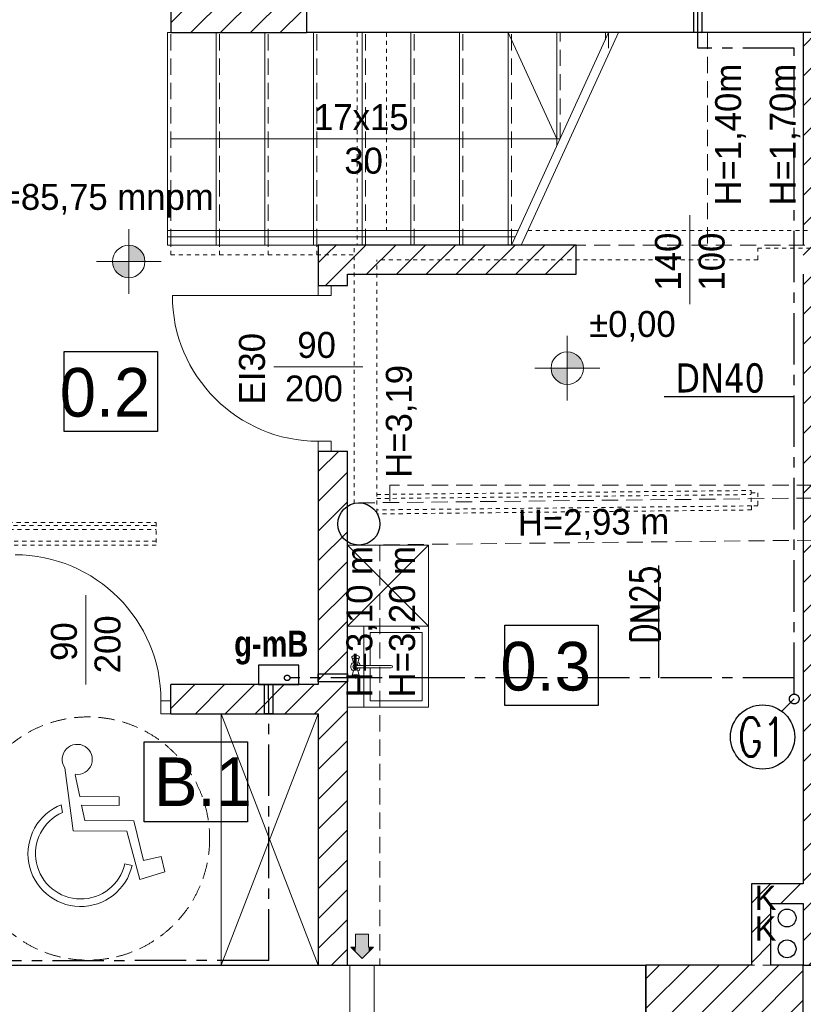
# Model space of a CAD drawing. Extents: x -220425 to -32551, y -64521 to 77206.
# Tile 26 of 59: x -177633 to -172802, y -3767 to 2305. Entities that reach past the tile are written whole.
import ezdxf
from ezdxf.enums import TextEntityAlignment as Align
from ezdxf.lldxf.tags import DXFTag

# ---------------------------------------------------------------- set-up
doc = ezdxf.new("R2010")
doc.units = 0
doc.header["$MEASUREMENT"] = 0
for name, pattern in [('Hidden Line', [50, 25, -25]), ('Krawędzie ukryte', [150, 100, -50]), ('MITTE', [50.8, 31.75, -6.35, 6.35, -6.35])]:
    doc.linetypes.add(name, pattern=pattern)
for name, color, linetype in [('#op-kan-san', 3, 'Continuous'), ('#opisy', 252, 'Continuous'), ('_ARMATURA', 6, 'Continuous'), ('_MK_opis gazu', 3, 'Continuous'), ('Drzwi ArchiCAD', 7, 'Continuous')]:
    doc.layers.add(name, color=color, linetype=linetype)
for name, color, linetype, lineweight, true_color in [('Arch balustrady_Nr_Pióra__3', 7, 'Continuous', 18, 0xff6600), ('Arch drzwi_Nr_Pióra__4', 7, 'Continuous', 9, 0x029e21), ('Arch okna_Nr_Pióra__4', 7, 'Continuous', 9, 0x029e21), ('Arch schody_Nr_Pióra__25', 7, 'Continuous', 13, 0x40a5ff), ('Arch wyposarzenie_Nr_Pióra__2', 7, 'Continuous', 13, 0x7f7f7f), ('Arch wyposazenie_Nr_Pióra__9', 7, 'Continuous', 13, 0x3dad99)]:
    doc.layers.add(name, color=color, linetype=linetype, lineweight=lineweight, true_color=true_color)
for name, color, linetype, lineweight in [('Arch IS_Nr_Pióra__52', 34, 'Continuous', 25), ('Arch kominy_Nr_Pióra__1', 7, 'Continuous', 25), ('Arch kominy_Nr_Pióra__21', 7, 'Continuous', 9), ('Arch opisy_Nr_Pióra__21', 7, 'Continuous', 9), ('Arch ściany nośne_Nr_Pióra__21', 7, 'Continuous', 9), ('Arch ściany nośne_Nr_Pióra__27', 7, 'Continuous', 30), ('Drzwi ArchiCAD_Nr_Pióra__27', 7, 'Continuous', 30), ('Drzwi ArchiCAD_Nr_Pióra__5', 7, 'Continuous', 13), ('INWENT OPISY_Nr_Pióra__52', 34, 'Continuous', 25), ('INWENT RZĘDNE_Nr_Pióra__21', 7, 'Continuous', 9), ('INWENT WYMIARY_Nr_Pióra__21', 7, 'Continuous', 9), ('INWENT wyposarzenie_Nr_Pióra__21', 7, 'Continuous', 9), ('INWENT. DRZWI_Nr_Pióra__101', 8, 'Continuous', 13), ('INWENT.ŚCIANY_Nr_Pióra__1', 7, 'Continuous', 25), ('INWENT.ŚCIANY_Nr_Pióra__101', 8, 'Continuous', 13), ('IS_Zimna_woda', 5, 'SOLID', 30), ('Istniejące schody_Nr_Pióra__101', 8, 'Continuous', 13), ('Istniejące schody_Nr_Pióra__21', 7, 'Continuous', 9), ('Istniejące schody_Nr_Pióra__5', 7, 'Continuous', 13), ('Istniejące stropy_Nr_Pióra__5', 7, 'Continuous', 13)]:
    doc.layers.add(name, color=color, linetype=linetype, lineweight=lineweight)
doc.styles.add('GENERATED_STYLE_2', font='txt')
doc.styles.add('GENERATED_STYLE_4', font='txt')
doc.styles.add('GENERATED_STYLE_6', font='txt')
doc.styles.add('GLOWNE', font='verdana.ttf')
doc.styles.add('ROMANS', font='romans.shx', dxfattribs={"width": 0.85, "height": 0.11})
doc.styles.get("Standard").update_dxf_attribs({"font": 'txt', "bigfont": 'BIGFONT.SHX'})
tags = doc.linetypes.add('SOLID', pattern=[10, 10, 0]).pattern_tags.tags
tags[6:7] = [DXFTag(74, 4), DXFTag(75, 0), DXFTag(340, '0'), DXFTag(46, 0.0), DXFTag(50, 0.0), DXFTag(44, 0.0), DXFTag(45, 0.0)]
tags[4:5] = [DXFTag(74, 4), DXFTag(75, 0), DXFTag(340, '0'), DXFTag(46, 0.0), DXFTag(50, 0.0), DXFTag(44, 0.0), DXFTag(45, 0.0)]
pattern_1 = [(45, (197252.38, 10015.15), (-91.92388, 91.92388), [])]

# ---------------------------------------------------------------- blocks, each defined once
blk = doc.blocks.new('A$C68B6B573')
at = {"layer": 'Arch ściany nośne_Nr_Pióra__21', "linetype": 'Continuous'}
h = blk.add_hatch(dxfattribs=at)
h.set_pattern_fill('Common_Brick', color=252, style=0, pattern_type=2)
h.set_pattern_definition(pattern_1)
h.paths.add_polyline_path([(21390, 12520), (21360, 12520), (21360, 12240), (21390, 12240)], flags=0)
h = blk.add_hatch(dxfattribs=at)
h.set_pattern_fill('Common_Brick', color=252, style=0, pattern_type=2)
h.set_pattern_definition(pattern_1)
h.paths.add_polyline_path([(21360, 12480), (20550, 12480), (20550, 12240), (21360, 12240)], flags=0)
h = blk.add_hatch(dxfattribs=at)
h.set_pattern_fill('Common_Brick', color=252, style=0, pattern_type=2)
h.set_pattern_definition(pattern_1)
h.paths.add_polyline_path([(24450, 12240), (24450, 6490), (24630, 6490), (24630, 12240)], flags=0)
h = blk.add_hatch(dxfattribs=at)
h.set_pattern_fill('Common_Brick', color=252, style=0, pattern_type=2)
h.set_pattern_definition(pattern_1)
h.paths.add_polyline_path([(21460, 10930), (21460, 10680), (21540, 10680), (21640, 10680), (21640, 10750)], flags=0)
h = blk.add_hatch(dxfattribs=at)
h.set_pattern_fill('Common_Brick', color=252, style=0, pattern_type=2)
h.set_pattern_definition(pattern_1)
h.paths.add_polyline_path([(23050, 10750), (23050, 10930), (21460, 10930), (21640, 10750)], flags=0)
h = blk.add_hatch(dxfattribs=at)
h.set_pattern_fill('Common_Brick', color=252, style=0, pattern_type=2)
h.set_pattern_definition(pattern_1)
h.paths.add_polyline_path([(21460, 6490), (21640, 6490), (21640, 9660), (21540, 9660), (21460, 9660)], flags=0)
h = blk.add_hatch(dxfattribs=at)
h.set_pattern_fill('Common_Brick', color=252, style=0, pattern_type=2)
h.set_pattern_definition(pattern_1)
h.paths.add_polyline_path([(21460, 8220), (20550, 8220), (20550, 8120), (20550, 8040), (21460, 8040)], flags=0)
h = blk.add_hatch(dxfattribs=at)
h.set_pattern_fill('Common_Brick', color=252, style=0, pattern_type=2)
h.set_pattern_definition(pattern_1)
h.paths.add_polyline_path([(24130, 6990), (24130, 6490), (24250, 6490), (24250, 6870)], flags=0)
h = blk.add_hatch(dxfattribs=at)
h.set_pattern_fill('Common_Brick', color=252, style=0, pattern_type=2)
h.set_pattern_definition(pattern_1)
h.paths.add_polyline_path([(24450, 6990), (24130, 6990), (24250, 6870), (24450, 6870)], flags=0)
h = blk.add_hatch(dxfattribs=at)
h.set_pattern_fill('Common_Brick', color=252, style=0, pattern_type=2)
h.set_pattern_definition(pattern_1)
h.paths.add_polyline_path([(23480, 6070), (24450, 6070), (24450, 6490), (23480, 6490)], flags=0)
at = {"layer": 'INWENT RZĘDNE_Nr_Pióra__21', "linetype": 'Continuous'}
for points in [[(20291.4, 10828.6), (20391.4, 10828.6), (20383.8, 10866.9), (20362.1, 10899.3), (20329.6, 10921), (20291.4, 10928.6)], [(20291.4, 10828.6), (20191.4, 10828.6), (20199, 10790.3), (20220.7, 10757.9), (20253.1, 10736.2), (20291.4, 10728.6)], [(22994.8, 10170.9), (23094.8, 10170.9), (23087.2, 10209.2), (23065.5, 10241.6), (23033.1, 10263.3), (22994.8, 10270.9)], [(22994.8, 10170.9), (22894.8, 10170.9), (22902.4, 10132.6), (22924.1, 10100.2), (22956.5, 10078.5), (22994.8, 10070.9)]]:
    blk.add_hatch(color=252, dxfattribs=at).paths.add_polyline_path(points, flags=0)
at = {"color": 252}
for p, q in [((19892.4, 9779.9), (19892.4, 10274)), ((19892.4, 10274), (20468.4, 10274)), ((20468.4, 10274), (20468.4, 9779.9)), ((20468.4, 9779.9), (19892.4, 9779.9)), ((22608.9, 8091), (22608.9, 8585.1)), ((22608.9, 8585.1), (23184.9, 8585.1)), ((23184.9, 8585.1), (23184.9, 8091)), ((23184.9, 8091), (22608.9, 8091)), ((20387.2, 7373.1), (20387.2, 7867.3)), ((20387.2, 7867.3), (21022.5, 7867.3)), ((21022.5, 7867.3), (21022.5, 7373.1)), ((21022.5, 7373.1), (20387.2, 7373.1))]:
    blk.add_line(p, q, dxfattribs=at)
at = {"layer": 'Arch balustrady_Nr_Pióra__3', "color": 252, "linetype": 'Continuous'}
for p, q in [((20530, 11020), (22691.2, 11020)), ((20530, 10980), (22672.9, 10980))]:
    blk.add_line(p, q, dxfattribs=at)
at = {"layer": 'Arch IS_Nr_Pióra__52', "color": 252, "linetype": 'Continuous'}
for centre in [(24350, 6780), (24350, 6590)]:
    blk.add_circle(centre, 55, dxfattribs=at)
at = {"layer": 'Arch kominy_Nr_Pióra__1', "color": 252, "linetype": 'Continuous'}
for points in [[(21730, 6530), (21690, 6680), (21730, 6680)], [(21690, 6570), (21690, 6680), (21730, 6530)], [(21770, 6570), (21730, 6680), (21770, 6680)], [(21730, 6530), (21730, 6680), (21770, 6570)], [(21690, 6570), (21660, 6600), (21690, 6600)], [(21770, 6570), (21770, 6600), (21800, 6600)]]:
    blk.add_solid(points, dxfattribs=at)
at = {"layer": 'Arch kominy_Nr_Pióra__21', "color": 252, "linetype": 'Continuous'}
for p, q in [((21690, 6680), (21690, 6600)), ((21770, 6680), (21690, 6680)), ((21770, 6680), (21770, 6600)), ((21730, 6530), (21660, 6600)), ((21690, 6600), (21660, 6600)), ((21800, 6600), (21730, 6530)), ((21770, 6600), (21800, 6600)), ((21655, 6070), (21655, 6490)), ((21805, 6490), (21655, 6490)), ((21805, 6070), (21805, 6490))]:
    blk.add_line(p, q, dxfattribs=at)
at = {"layer": 'Arch okna_Nr_Pióra__4', "color": 252, "linetype": 'Continuous'}
for p, q in [((23750, 11115), (23750, 10565)), ((21735, 10180), (21185, 10180)), ((20025.7, 8770), (20025.7, 8220))]:
    blk.add_line(p, q, dxfattribs=at)
at = {"layer": 'Arch opisy_Nr_Pióra__21', "color": 252, "linetype": 'Continuous'}
for p, q in [((19892.4, 9779.9), (19892.4, 10274)), ((19892.4, 10274), (20468.4, 10274)), ((20468.4, 10274), (20468.4, 9779.9)), ((20468.4, 9779.9), (19892.4, 9779.9)), ((22608.9, 8091), (22608.9, 8585.1)), ((22608.9, 8585.1), (23184.9, 8585.1)), ((23184.9, 8585.1), (23184.9, 8091)), ((23184.9, 8091), (22608.9, 8091)), ((20387.2, 7373.1), (20387.2, 7867.3)), ((20387.2, 7867.3), (21022.5, 7867.3)), ((21022.5, 7867.3), (21022.5, 7373.1)), ((21022.5, 7373.1), (20387.2, 7373.1))]:
    blk.add_line(p, q, dxfattribs=at)
at = {"layer": 'Arch opisy_Nr_Pióra__21', "color": 252, "linetype": 'Krawędzie ukryte'}
blk.add_circle((20040, 7270), 750, dxfattribs=at)
at = {"layer": 'Arch schody_Nr_Pióra__25', "color": 252, "linetype": 'Continuous'}
for p, q in [((20530, 12240), (20550, 12240)), ((20530, 10930), (20530, 12240)), ((20830, 10930), (20830, 12240)), ((21130, 10930), (21130, 12240)), ((21430, 10930), (21430, 12240)), ((21730, 10930), (21730, 12240)), ((22030, 10930), (22030, 12240)), ((22330, 10930), (22330, 12240)), ((22630, 10930), (22630, 12240)), ((22930, 11541.3), (22930, 12240)), ((23230, 12196.3), (23230, 12240)), ((20530, 10930), (20550, 10930))]:
    blk.add_line(p, q, dxfattribs=at)
at = {"layer": 'Arch wyposarzenie_Nr_Pióra__2', "color": 252, "linetype": 'Continuous'}
for p, q in [((19896.3, 7707), (19948.4, 7317.9)), ((19989.2, 7529), (19961.6, 7663.9)), ((19875.5, 7478.4), (19881.8, 7430.7)), ((20232.7, 7528), (19989.2, 7529)), ((20000.1, 7475.7), (20232.5, 7474.8)), ((20019.5, 7380.5), (20000.1, 7475.7)), ((20232.5, 7474.8), (20232.7, 7528)), ((20322.6, 7379.3), (20019.5, 7380.5)), ((20382.7, 7134.8), (20322.6, 7379.3)), ((19948.4, 7317.9), (20279.1, 7316.5)), ((20279.1, 7316.5), (20360.5, 7017.3)), ((20312.1, 7104.1), (20266.8, 7114.4)), ((20491, 7158.4), (20382.7, 7134.8)), ((20514.2, 7063.9), (20491, 7158.4)), ((20360.5, 7017.3), (20514.2, 7063.9))]:
    blk.add_line(p, q, dxfattribs=at)
for centre, major_axis, start_param, end_param in [((19973.8, 7758.2), (92.9, 0), 4.583801, 10.008202), ((19995.1, 7176.1), (325.1, 0), 1.947533, 6.059917), ((19995.1, 7176.1), (278.7, 0), 1.989195, 6.059917)]:
    blk.add_ellipse(centre, major_axis=major_axis, ratio=0.999933, start_param=start_param, end_param=end_param, dxfattribs=at)
at = {"layer": 'Arch wyposazenie_Nr_Pióra__9', "color": 252, "linetype": 'Continuous'}
for p, q in [((21460, 6490), (20860, 8040)), ((21460, 8040), (20860, 6490)), ((20860, 8040), (20860, 6490))]:
    blk.add_line(p, q, dxfattribs=at)
at = {"layer": 'Arch ściany nośne_Nr_Pióra__27', "color": 252, "linetype": 'Continuous'}
for p, q in [((21390, 12240), (21390, 12520)), ((20550, 12480), (20550, 12240)), ((20550, 12240), (21360, 12240)), ((21360, 12240), (21390, 12240)), ((24630, 12240), (24450, 12240)), ((24450, 12240), (24450, 10930)), ((21460, 10930), (21460, 10680)), ((23050, 10930), (21460, 10930)), ((21640, 10680), (21640, 10750)), ((21640, 10750), (23050, 10750)), ((24450, 10750), (24450, 6990)), ((21460, 10680), (21540, 10680)), ((21540, 10680), (21640, 10680)), ((21460, 9660), (21460, 8220)), ((21460, 9660), (21540, 9660)), ((21540, 9660), (21640, 9660)), ((21640, 6490), (21640, 9660)), ((21460, 8220), (20550, 8220)), ((20550, 8120), (20550, 8220)), ((20550, 8040), (20550, 8120)), ((20550, 8040), (21460, 8040)), ((21460, 8040), (21460, 6490)), ((24130, 6990), (24130, 6490)), ((24450, 6990), (24130, 6990)), ((24250, 6490), (24250, 6870)), ((24250, 6870), (24450, 6870)), ((24450, 6870), (24450, 6490)), ((21460, 6490), (21640, 6490)), ((23480, 6490), (23480, 6070)), ((24130, 6490), (23480, 6490)), ((24450, 6490), (24250, 6490)), ((24450, 6490), (24630, 6490)), ((24450, 6070), (24450, 6490))]:
    blk.add_line(p, q, dxfattribs=at)
at = {"layer": 'Drzwi ArchiCAD_Nr_Pióra__27', "color": 252, "linetype": 'Continuous'}
for p, q in [((23050, 10750), (23050, 10930)), ((21460, 10680), (21540, 10680)), ((21460, 9660), (21540, 9660)), ((20550, 8040), (20550, 8120))]:
    blk.add_line(p, q, dxfattribs=at)
at = {"layer": 'Drzwi ArchiCAD_Nr_Pióra__5', "color": 252, "linetype": 'Continuous'}
for p, q in [((21540, 10680), (21460, 10680)), ((21460, 10680), (21460, 10620)), ((21540, 10620), (21540, 10680)), ((21460, 10620), (20560, 10620)), ((21460, 10620), (21540, 10620)), ((21460, 9720), (21460, 9660)), ((21540, 9720), (21460, 9720)), ((21540, 9660), (21540, 9720)), ((21460, 9660), (21540, 9660)), ((20490, 8120), (20550, 8120)), ((20490, 8040), (20490, 8120)), ((20550, 8120), (20550, 8040)), ((20550, 8040), (20490, 8040))]:
    blk.add_line(p, q, dxfattribs=at)
for centre, start, end in [((21460, 10620), 180, 270), ((19590, 8120), 0, 90)]:
    blk.add_arc(centre, 900, start, end, dxfattribs=at)
at = {"layer": 'INWENT RZĘDNE_Nr_Pióra__21', "color": 252, "linetype": 'Continuous'}
for p, q in [((20291.4, 10628.6), (20291.4, 11028.6)), ((20091.4, 10828.6), (20491.4, 10828.6)), ((22994.8, 9970.9), (22994.8, 10370.9)), ((22794.8, 10170.9), (23194.8, 10170.9))]:
    blk.add_line(p, q, dxfattribs=at)
for centre in [(20291.4, 10828.6), (22994.8, 10170.9)]:
    blk.add_circle(centre, 100, dxfattribs=at)
at = {"layer": 'INWENT wyposarzenie_Nr_Pióra__21', "color": 252, "linetype": 'Continuous'}
for p, q in [((21640, 9080), (22140, 8580)), ((22140, 9080), (21640, 9080)), ((21640, 8580), (22140, 9080)), ((21640, 9080), (21640, 8580)), ((22140, 8580), (22140, 9080)), ((21640, 8580), (21640, 8080)), ((22140, 8580), (21640, 8580)), ((22140, 8580), (21740, 8580)), ((21740, 8580), (21740, 8337.9)), ((22140, 8080), (22140, 8580)), ((21780, 8337.9), (21780, 8540)), ((21780, 8540), (22100, 8540)), ((22100, 8540), (22100, 8120)), ((21667.4, 8390.4), (21666, 8387.6)), ((21678, 8350.1), (21666, 8387.6)), ((21666, 8387.6), (21667.4, 8384.8)), ((21667.4, 8390.4), (21671.2, 8395.6)), ((21667.4, 8384.8), (21671.6, 8382.3)), ((21674.7, 8397.6), (21671.2, 8395.6)), ((21671.6, 8382.3), (21678, 8380.5)), ((21680, 8399.2), (21674.7, 8397.6)), ((21678, 8380.5), (21685.8, 8379.5)), ((21686.5, 8400), (21680, 8399.2)), ((21693.5, 8400), (21686.5, 8400)), ((21700, 8399.2), (21693.5, 8400)), ((21694.2, 8379.5), (21702, 8380.5)), ((21705.3, 8397.6), (21700, 8399.2)), ((21702, 8350.1), (21714, 8387.6)), ((21702, 8380.5), (21708.4, 8382.3)), ((21708.8, 8395.6), (21705.3, 8397.6)), ((21708.4, 8382.3), (21712.6, 8384.8)), ((21712.6, 8390.4), (21708.8, 8395.6)), ((21714, 8387.6), (21712.6, 8390.4)), ((21712.6, 8384.8), (21714, 8387.6)), ((21685.8, 8379.5), (21694.2, 8379.5)), ((21908.9, 8337.9), (21688.6, 8337.9)), ((21688.6, 8322.1), (21908.9, 8322.1)), ((21740, 8322.1), (21740, 8080)), ((21780, 8120), (21780, 8322.1)), ((21678, 8309.9), (21666, 8272.4)), ((21667.4, 8275.2), (21666, 8272.4)), ((21666, 8272.4), (21667.4, 8269.6)), ((21671.6, 8277.7), (21667.4, 8275.2)), ((21667.4, 8269.6), (21671.2, 8264.4)), ((21671.2, 8264.4), (21674.7, 8262.4)), ((21678, 8279.5), (21671.6, 8277.7)), ((21674.7, 8262.4), (21680, 8260.9)), ((21685.8, 8280.5), (21678, 8279.5)), ((21680, 8260.9), (21686.5, 8260)), ((21694.2, 8280.5), (21685.8, 8280.5)), ((21686.5, 8260), (21693.5, 8260)), ((21693.5, 8260), (21700, 8260.9)), ((21702, 8279.5), (21694.2, 8280.5)), ((21700, 8260.9), (21705.3, 8262.4)), ((21702, 8309.9), (21714, 8272.4)), ((21708.4, 8277.7), (21702, 8279.5)), ((21705.3, 8262.4), (21708.8, 8264.4)), ((21712.6, 8275.2), (21708.4, 8277.7)), ((21712.6, 8269.6), (21708.8, 8264.4)), ((21714, 8272.4), (21712.6, 8275.2)), ((21712.6, 8269.6), (21714, 8272.4)), ((22140, 8080), (21640, 8080)), ((21740, 8080), (22140, 8080)), ((22100, 8120), (21780, 8120))]:
    blk.add_line(p, q, dxfattribs=at)
for centre, radius, start, end in [((21690, 8330), 30, 117.97653, 242.02347), ((21690, 8330), 16.8, 28.05488, 331.94512), ((21690, 8330), 8, 100, 260), ((21690, 8330), 30, 15.22531, 62.02347), ((21690, 8330), 30, 297.97653, 344.77469), ((21908.9, 8330), 7.88, 270, 90)]:
    blk.add_arc(centre, radius, start, end, dxfattribs=at)
at = {"layer": 'INWENT. DRZWI_Nr_Pióra__101', "color": 252, "linetype": 'Hidden Line'}
for p, q in [((24129, 9401.5), (24169, 9401.9)), ((24169, 9401.9), (24169.9, 9321.9)), ((24169.9, 9321.9), (24129.9, 9321.5))]:
    blk.add_line(p, q, dxfattribs=at)
at = {"layer": 'INWENT.ŚCIANY_Nr_Pióra__1', "color": 252, "linetype": 'Continuous'}
for p, q in [((21390, 12240), (21390, 12520)), ((25650, 12240), (21390, 12240)), ((17430, 6490), (23480, 6490)), ((23480, 6070), (23480, 6490)), ((24450, 6490), (25450, 6490)), ((24450, 6070), (24450, 6490))]:
    blk.add_line(p, q, dxfattribs=at)
blk.add_circle((21710, 9210), 130, dxfattribs=at)
at = {"layer": 'INWENT.ŚCIANY_Nr_Pióra__101', "color": 252, "linetype": 'Hidden Line'}
for p, q in [((21700, 12240), (21700, 10930)), ((21880, 12240), (21880, 11020)), ((21880, 11020), (22691.2, 11020)), ((22751.2, 11020), (24630, 11020)), ((21700, 10930), (21680, 10930)), ((21680, 9336.5), (21680, 10930)), ((24170, 10840), (24170, 10910)), ((24170, 10910), (24630, 10910)), ((24170, 10840), (21820, 10840)), ((21820, 9279.3), (21820, 10840)), ((21820, 9391.9), (24128.9, 9416.5)), ((24130.1, 9296.5), (24128.9, 9416.5)), ((21820, 9366.9), (24129.1, 9391.5)), ((24129.9, 9321.5), (21820, 9296.9)), ((24130.1, 9296.5), (21824.3, 9271.9)), ((18805, 9175), (20460, 9175)), ((18830, 9200), (20460, 9200)), ((18850, 9220), (20460, 9220)), ((20460, 9220), (20460, 9080)), ((20460, 9105), (18805, 9105)), ((20460, 9080), (18830, 9080))]:
    blk.add_line(p, q, dxfattribs=at)
at = {"layer": 'Istniejące schody_Nr_Pióra__101', "color": 252, "linetype": 'Hidden Line'}
for p, q in [((20550, 10870), (20550, 10930)), ((20550, 10870), (21680, 10870)), ((20850, 10870), (20850, 10930)), ((21150, 10870), (21150, 10930)), ((21450, 10870), (21450, 10930))]:
    blk.add_line(p, q, dxfattribs=at)
at = {"layer": 'Istniejące schody_Nr_Pióra__5', "color": 252, "linetype": 'Krawędzie ukryte'}
for p, q in [((20550, 10930), (20550, 12240)), ((20850, 10930), (20850, 12240)), ((21150, 10930), (21150, 12240)), ((21450, 10930), (21450, 12240)), ((21750, 10930), (21750, 12240)), ((22050, 10930), (22050, 12240)), ((22350, 10930), (22350, 12240)), ((22650, 10930), (22650, 12240)), ((22950, 11585), (22950, 12240)), ((22710, 10930), (25400, 10930)), ((21900, 9450), (21900, 9342)), ((27360, 9450), (21900, 9450))]:
    blk.add_line(p, q, dxfattribs=at)
at = {"layer": 'Istniejące schody_Nr_Pióra__5', "color": 252, "linetype": 'Continuous'}
for p, q in [((22931.1, 11585), (22631.1, 12240)), ((22650, 10930), (23250, 12240)), ((22710, 10930), (23310, 12240)), ((23250, 12143.4), (23250, 12240)), ((22950, 11585), (20550, 11585)), ((20550, 10930), (22710, 10930))]:
    blk.add_line(p, q, dxfattribs=at)
at = {"layer": 'Istniejące stropy_Nr_Pióra__5', "color": 252, "linetype": 'Krawędzie ukryte'}
for p, q in [((23860, 12240), (23860, 10930)), ((21708.6, 9340), (27338.3, 9400)), ((21711.4, 9080), (27341.1, 9140)), ((21840, 9080), (21840, 6490)), ((24450, 6490), (21840, 6490))]:
    blk.add_line(p, q, dxfattribs=at)
at = {"layer": 'Arch drzwi_Nr_Pióra__4', "color": 252, "linetype": 'Continuous', "style": 'GENERATED_STYLE_6'}
for s, p in [('140', (23695.8, 10649.5)), ('100', (23964.5, 10649.5)), ('EI30', (21130.8, 9947.6)), ('200', (20240.2, 8289.3)), ('90', (19971.5, 8365.5))]:
    blk.add_text(s, height=160, rotation=90, dxfattribs=at).set_placement(p)
for s, p in [('90', (21330.5, 10234.2)), ('200', (21254.3, 9965.5))]:
    blk.add_text(s, height=160, dxfattribs=at).set_placement(p)
at = {"layer": 'Arch opisy_Nr_Pióra__21', "color": 252, "linetype": 'Continuous', "style": 'GENERATED_STYLE_4'}
for s, p in [('0.2', (19866.1, 9871.9)), ('0.3', (22582.6, 8182.9)), ('B.1', (20447.7, 7470.2))]:
    blk.add_text(s, height=300, dxfattribs=at).set_placement(p)
at = {"layer": 'INWENT OPISY_Nr_Pióra__52', "color": 252, "linetype": 'Continuous', "style": 'GENERATED_STYLE_6'}
for p in [(24150, 6830.2), (24150, 6640.2)]:
    blk.add_text('K', height=150, dxfattribs=at).set_placement(p)
at = {"layer": 'INWENT RZĘDNE_Nr_Pióra__21', "color": 252, "char_height": 160, "attachment_point": 7, "style": 'GENERATED_STYLE_2'}
for s, insert in [('{±0,00=85,75 mnpm}', (18967.2, 11098.9)), ('{±0,00}', (23129.5, 10333.6))]:
    blk.add_mtext(s, dxfattribs=dict(at, insert=insert))
at = {"layer": 'INWENT WYMIARY_Nr_Pióra__21', "color": 252, "linetype": 'Continuous', "style": 'GENERATED_STYLE_2'}
for s, rotation, p in [('H=1,40m', 90, (24066.4, 11173.8)), ('H=1,70m', 90, (24402.9, 11173.8)), ('H=3,19', 90, (22036.4, 9494.9)), ('H=2,93 m', 0.61041, (22690.8, 9137.6)), ('H=3,10 m', 90, (21792.9, 8140.5)), ('H=3,20 m', 90, (22056.4, 8140.5))]:
    blk.add_text(s, height=160, rotation=rotation, dxfattribs=at).set_placement(p)
at = {"layer": 'Istniejące schody_Nr_Pióra__21', "color": 252, "linetype": 'Continuous', "style": 'GENERATED_STYLE_6'}
for s, p in [('17x15', (21433.8, 11639.2)), ('30', (21620.5, 11370.5))]:
    blk.add_text(s, height=160, dxfattribs=at).set_placement(p)

msp = doc.modelspace()

# ---------------------------------------------------------------- linework, layer by layer
at = {"layer": '#op-kan-san', "color": 7}
msp.add_line((-173693.117, -1754.383), (-173693.117, -1060.205), dxfattribs=at)
at = {"layer": '#opisy', "color": 7}
msp.add_line((-172858.055, -1884.383), (-172934.47, -1960.319), dxfattribs=at)
msp.add_circle((-173053.291, -2118.903), 198.159, dxfattribs=at)
at = {"layer": '_ARMATURA', "color": 7}
msp.add_line((-173660.781, -19.598), (-172858.055, -19.598), dxfattribs=at)
at = {"layer": '_MK_opis gazu', "color": 6}
for points in [[(-173477.881, 2224.897), (-173477.881, 2644.897), (-173427.881, 2644.806), (-173427.881, 2224.806), (-173477.881, 2224.897)], [(-175792.335, -1729.383), (-175612.289, -1729.383), (-175612.38, -1779.383), (-175792.426, -1779.383), (-175792.335, -1729.383)], [(-176123.529, -1975.148), (-176123.529, -1795.103), (-176073.529, -1795.194), (-176073.529, -1975.24), (-176123.529, -1975.148)]]:
    msp.add_lwpolyline(points, dxfattribs=at)
at = {"layer": 'IS_Zimna_woda', "color": 30, "linetype": 'MITTE', "ltscale": 10}
for p, q in [((-173452.881, 2128.498), (-173452.805, 2684.852)), ((-172858.055, 2128.498), (-173452.881, 2128.498)), ((-172858.055, -1854.383), (-172858.055, 2128.498)), ((-172858.055, -1754.383), (-175967.734, -1754.383))]:
    msp.add_line(p, q, dxfattribs=at)
at = {"layer": 'IS_Zimna_woda', "color": 2, "linetype": 'MITTE', "ltscale": 10}
for q in [(-176098.529, -1795.148), (-180569.562, -3498.957)]:
    msp.add_line((-176098.212, -3498.126), q, dxfattribs=at)
at = {"layer": 'IS_Zimna_woda', "color": 2, "linetype": 'ByBlock', "ltscale": 10, "flags": 128}
msp.add_lwpolyline([(-176161.874, -1795.148), (-175911.983, -1795.148), (-175911.983, -1675.207), (-176161.874, -1675.207)], close=True, dxfattribs=at)
at = {"layer": 'IS_Zimna_woda', "color": 2, "linetype": 'MITTE', "ltscale": 10}
msp.add_circle((-175984.542, -1754.383), 16.808, dxfattribs=at)
at = {"layer": 'IS_Zimna_woda', "color": 30, "linetype": 'MITTE', "ltscale": 10}
msp.add_circle((-172858.055, -1884.383), 30, dxfattribs=at)

# ---------------------------------------------------------------- block references
at = {"layer": 'Drzwi ArchiCAD'}
msp.add_blockref('A$C68B6B573', (-197252.38, -10015.148), dxfattribs=at)

# ---------------------------------------------------------------- texts
at = {"layer": '#opisy', "color": 7, "width": 0.7}
msp.add_text('G1', height=240, dxfattribs=at).set_placement((-173056.838, -2118.903), align=Align.MIDDLE_CENTER)
at = {"layer": '#opisy', "color": 3, "insert": (-173778.306, -1542.572), "char_height": 180, "width": 460.74929, "attachment_point": 4, "rotation": 90, "line_spacing_factor": 0.6, "style": 'ROMANS'}
msp.add_mtext('\\W0.75;DN25', dxfattribs=at)
at = {"color": 7, "linetype": 'Continuous', "lineweight": 13, "insert": (-176082.8, -1463.211), "char_height": 160, "attachment_point": 2, "style": 'GENERATED_STYLE_4'}
msp.add_mtext('\\pxqc;\\fArial|b1|i0|c0|p34;\\W0.8;\\A1;g-mB', dxfattribs=at)
at = {"layer": '_MK_opis gazu', "color": 3, "insert": (-173590.871, 185.595), "char_height": 180, "width": 1245.20194, "attachment_point": 1, "style": 'GLOWNE'}
msp.add_mtext('\\W0.8;DN40', dxfattribs=at)

doc.saveas('drawing.dxf')
